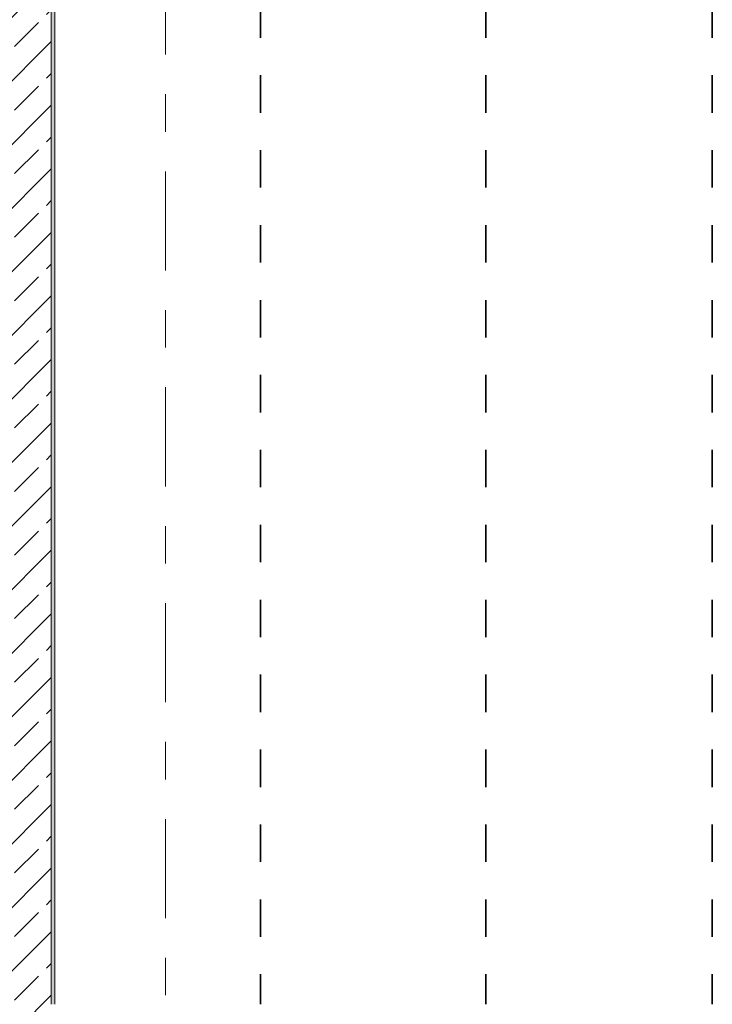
# Model space of a CAD drawing. Header units: metres. Extents: x -3.6 to 84.5, y -11 to 16.8.
# Tile 10 of 137: x 0.1 to 2, y 0.7 to 3.3. Entities that reach past the tile are written whole.
import ezdxf

# ---------------------------------------------------------------- set-up
doc = ezdxf.new("R2010")
doc.units = ezdxf.units.M
doc.header["$MEASUREMENT"] = 0
doc.linetypes.add('Achse', pattern=[0.2, 0.1, -0.05, 0, -0.05])
doc.linetypes.add('Strichlinie doppelt', pattern=[0.546806, 0.264583, -0.105833, 0.070556, -0.105833])
for name, color, linetype in [('155 - Bemaßung_ Beschriftung.Ausbau - Deckenelemente', 7, 'Continuous'), ('451 - Universal.Achsen Raster', 7, 'Continuous'), ('604 - Struktur.Wand Aussen', 7, 'Continuous')]:
    doc.layers.add(name, color=color, linetype=linetype)

msp = doc.modelspace()

# ---------------------------------------------------------------- hatches: boundary and pattern name
at = {"layer": '604 - Struktur.Wand Aussen', "linetype": 'Continuous', "lineweight": 0, "true_color": 0x000000}
h = msp.add_hatch(dxfattribs=at)
h.set_pattern_fill('Beton__Stahlbeton_0001', color=18, style=0, pattern_type=2)
h.set_pattern_definition([(45, (0, 0), (-0.0848528, 0.0848528), []), (45, (-0.04243, 0.04243), (-0.0848528, 0.0848528), [0.09, -0.03])])
h.paths.add_polyline_path([(-0.015, 6.105), (-0.015, 0.245), (0.225, 0.245), (0.225, 6.105), (0.175, 6.105), (0.105, 6.105)])
h = msp.add_hatch(dxfattribs=at)
h.set_pattern_fill('Gips_0001', color=18, style=0, pattern_type=2)
h.set_pattern_definition([(45, (0, 0), (-0.01767767, 0.01767767), [0, -0.025])])
h.paths.add_polyline_path([(0.235, 0.71), (0.235, 5.19), (0.225, 5.19), (0.225, 0.71)])

# ---------------------------------------------------------------- linework, layer by layer
at = {"layer": '155 - Bemaßung_ Beschriftung.Ausbau - Deckenelemente', "color": 7, "linetype": 'Achse', "lineweight": 35}
for p, q in [((0.784, 5.19), (0.784, 0.71)), ((1.385, 5.19), (1.385, 0.71)), ((1.99, 5.19), (1.99, 0.71))]:
    msp.add_line(p, q, dxfattribs=at)
at = {"layer": '451 - Universal.Achsen Raster', "color": 160, "linetype": 'Strichlinie doppelt', "lineweight": 9, "true_color": 0x3232ff}
msp.add_line((0.53, -10.585), (0.53, 16.355), dxfattribs=at)
at = {"layer": '604 - Struktur.Wand Aussen', "color": 7, "linetype": 'Continuous', "lineweight": 13}
msp.add_line((0.225, 0.71), (0.225, 5.19), dxfattribs=at)
at = {"layer": '604 - Struktur.Wand Aussen', "color": 7, "linetype": 'Continuous', "lineweight": 5, "flags": 128}
msp.add_lwpolyline([(0.235, 0.71), (0.235, 5.19)], dxfattribs=at)

doc.saveas('drawing.dxf')
